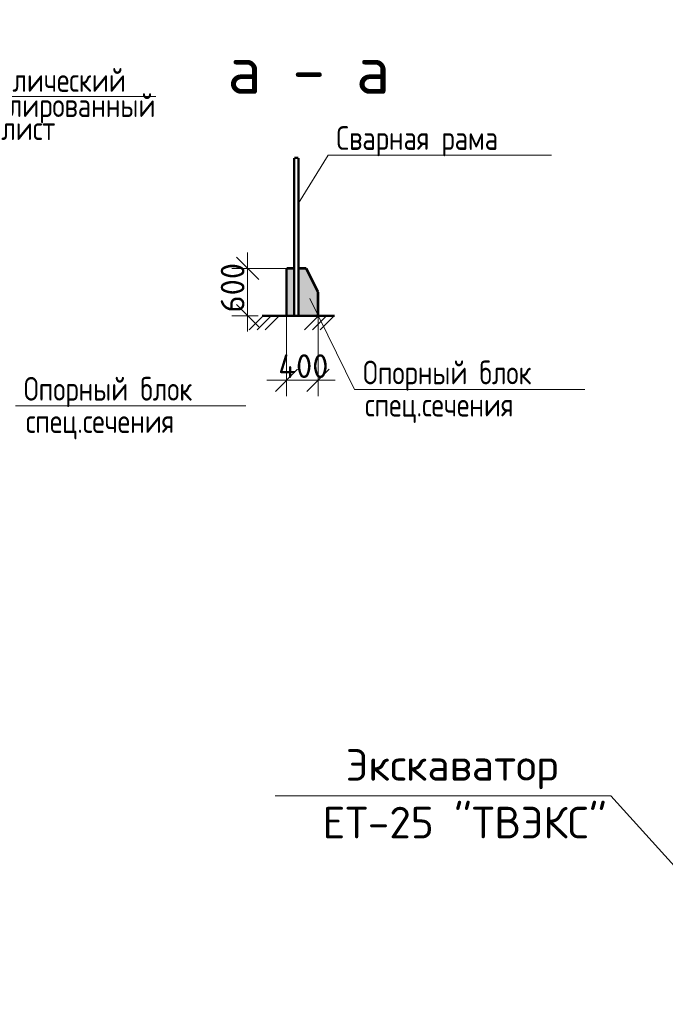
# Model space of a CAD drawing. Header units: metres. Extents: x 2193651 to 2201499, y 493187 to 494493.
# Tile 50 of 76: x 2199638 to 2199720, y 493933 to 494058. Entities that reach past the tile are written whole.
import ezdxf
from ezdxf.enums import TextEntityAlignment as Align

# ---------------------------------------------------------------- set-up
doc = ezdxf.new("R2010")
doc.units = ezdxf.units.M
doc.set_wipeout_variables(frame=1)
for name, pattern in [('1.5_1.5', [1.5, 0.75, -0.75]), ('10_2', [6, 5, -1]), ('366', [0.55, 0.05, -0.5]), ('CONTI', [0])]:
    doc.linetypes.add(name, pattern=pattern)
for name, color, linetype, lineweight in [('contur_line', 7, 'Continuous', 20), ('net_pipeline', 7, 'Continuous', 30), ('ограждение', 7, 'Continuous', 0)]:
    doc.layers.add(name, color=color, linetype=linetype, lineweight=lineweight)
for name, color, linetype in [('contur_line_building', 7, 'Continuous'), ('contur_line_fence', 7, 'Continuous'), ('contur_line_road', 7, 'Continuous'), ('grid_XY', 74, 'Continuous'), ('Labels', 7, 'Continuous'), ('net_electro', 1, 'Continuous'), ('p', 7, 'Continuous'), ('relief_point', 7, 'Continuous'), ('support', 7, 'Continuous'), ('Z_text_centerline_road_unviz', 7, 'Continuous'), ('z_text_net_electro', 7, 'Continuous'), ('Z_text_net_electro_point', 7, 'Continuous'), ('z_text_relief_point', 7, 'Continuous'), ('Z_text_x_polygon', 7, 'Continuous'), ('ограда', 250, 'Continuous')]:
    doc.layers.add(name, color=color, linetype=linetype)
doc.layers.add('x_polygon', color=7, linetype='Continuous', true_color=0xffffff)
doc.styles.add('Bm-431', font='timesi.ttf')
doc.styles.add('D-131', font='ariali.ttf')
doc.styles.add('R-131', font='arial.ttf')
doc.styles.add('стиль1', font='isocpeur.ttf', dxfattribs={"width": 0.9})

# ---------------------------------------------------------------- blocks, each defined once
blk = doc.blocks.new('475(c_1)')
h = blk.add_hatch(color=0)
edge = h.paths.add_edge_path()
edge.add_arc((0, 0), 0.25, 0, 360.00027)
at = {"color": 0}
blk.add_lwpolyline([(-0.25, -0.5), (-0.25, 0.5)], dxfattribs=at)
blk.add_circle((0, 0), 0.25, dxfattribs=at)
blk = doc.blocks.new('330')
h = blk.add_hatch(color=0)
edge = h.paths.add_edge_path()
edge.add_arc((0, 0), 0.15, 0, 360.00027)
at = {"color": 0}
blk.add_circle((0, 0), 0.15, dxfattribs=at)
blk = doc.blocks.new('12')
at = {"color": 251, "true_color": 0x5d5d5d}
for points in [[(0, 1.5), (0, -1.5)], [(-1.5, 0), (1.5, 0)]]:
    blk.add_lwpolyline(points, dxfattribs=at)
blk = doc.blocks.new('ж9итдщд')
at = {"lineweight": 25, "true_color": 0x5d5d5d}
h = blk.add_hatch(color=251, dxfattribs=at)
edge = h.paths.add_edge_path()
edge.add_arc((2196642.32, 494052.4), 0.1, 0, 360.0003)
h = blk.add_hatch(color=251, dxfattribs=at)
edge = h.paths.add_edge_path()
edge.add_arc((2196680.47, 494047.23), 0.05, 12.1765, 372.1768)
h = blk.add_hatch(color=251, dxfattribs=at)
edge = h.paths.add_edge_path()
edge.add_arc((2196681.12, 494047.37), 0.05, 12.1765, 372.1768)
at = {"layer": 'x_polygon', "true_color": 0x5d5d5d}
h = blk.add_hatch(dxfattribs=at)
h.set_pattern_fill('416', color=251, style=0, pattern_type=2)
h.set_pattern_definition([(59.0362, (2196653.8148, 494040.2122), (10.000015, 19.999992), [1.1662, -57.1433]), (300.9638, (2196653.2148, 494041.2122), (10.000015, -19.999992), [1.1662, -57.1433]), (180, (2196654.415, 494040.212), (-10, -10), [0.1, -9.9]), (180, (2196653.315, 494040.212), (-10, -10), [0.1, -9.9]), (59.0362, (2196658.8148, 494035.2122), (10.000015, 19.999992), [1.1662, -57.1433]), (300.9638, (2196658.2148, 494036.2122), (10.000015, -19.999992), [1.1662, -57.1433]), (180, (2196659.415, 494035.212), (-10, -10), [0.1, -9.9]), (180, (2196658.315, 494035.212), (-10, -10), [0.1, -9.9])])
h.paths.add_polyline_path([(2196662.65, 494042.4), (2196662.6, 494042.64), (2196680.78, 494046.57), (2196719.04, 494054.66), (2196717.75, 494056.42), (2196654.85, 494042.79), (2196654.91, 494040.88)])
h = blk.add_hatch(dxfattribs=at)
h.set_pattern_fill('416', color=251, style=0, pattern_type=2)
h.set_pattern_definition([(59.0362, (2196593.7328, 494029.7665), (10.000015, 19.99999), [1.1662, -57.1433]), (300.9638, (2196593.1328, 494030.7665), (10.000015, -19.99999), [1.1662, -57.1433]), (180, (2196594.333, 494029.767), (-10, -10), [0.1, -9.9]), (180, (2196593.233, 494029.767), (-10, -10), [0.1, -9.9]), (59.0362, (2196598.7328, 494024.7665), (10.000015, 19.99999), [1.1662, -57.1433]), (300.9638, (2196598.1328, 494025.7665), (10.000015, -19.99999), [1.1662, -57.1433]), (180, (2196599.333, 494024.767), (-10, -10), [0.1, -9.9]), (180, (2196598.233, 494024.767), (-10, -10), [0.1, -9.9])])
h.paths.add_polyline_path([(2196647.57, 494039.25), (2196647.4, 494040.71), (2196617.4, 494034.83), (2196590.93, 494029.79), (2196590.91, 494028.56), (2196617.34, 494033.02)])
at = {"color": 251, "lineweight": 25, "true_color": 0x5d5d5d}
for p, q in [((2196642.71, 494054.11), (2196642.71, 494055.21)), ((2196642.71, 494055.21), (2196643.51, 494055.21)), ((2196642.71, 494055.21), (2196642.71, 494055.21)), ((2196643.51, 494055.21), (2196643.51, 494054.11)), ((2196643.51, 494055.21), (2196643.51, 494055.21)), ((2196643.11, 494053.71), (2196643.11, 494053.71))]:
    blk.add_line(p, q, dxfattribs=at)
for points in [[(2196642.32, 494052.9), (2196642.32, 494055.4)], [(2196642.32, 494055.21), (2196643.82, 494055.21)], [(2196646.23, 494053.25), (2196645.51, 494053.58)], [(2196638.41, 494051.59), (2196642.32, 494052.4)], [(2196638.41, 494051.59), (2196638.93, 494052.19)], [(2196642.32, 494052.4), (2196641.54, 494049.5)], [(2196646.23, 494053.25), (2196642.32, 494052.4)], [(2196642.32, 494052.4), (2196644.63, 494050.49)], [(2196646.23, 494053.25), (2196645.71, 494052.64)], [(2196638.41, 494051.59), (2196639.13, 494051.24)], [(2196644.31, 494050.1), (2196644.95, 494050.87)], [(2196641.06, 494049.63), (2196642.02, 494049.37)]]:
    blk.add_lwpolyline(points, dxfattribs=at)
for centre, radius in [((2196642.32, 494052.4), 0.1), ((2196680.47, 494047.23), 0.05)]:
    blk.add_circle(centre, radius, dxfattribs=at)
for start, end in [(179.9998, 270.0001), (270.0001, 0)]:
    blk.add_arc((2196643.11, 494054.11), 0.4, start, end, dxfattribs=at)
at = {"layer": 'contur_line', "color": 251, "linetype": '366', "true_color": 0x5d5d5d, "flags": 128}
for points in [[(2196719.04, 494054.66), (2196722.04, 494055.69), (2196729.08, 494056.88)], [(2196628.14, 494050.37), (2196635.47, 494052.05), (2196639.75, 494053.04)], [(2196647.57, 494039.25), (2196654.93, 494040.48)]]:
    blk.add_lwpolyline(points, dxfattribs=at)
at = {"layer": 'contur_line_building', "color": 251, "lineweight": 30, "true_color": 0x5d5d5d}
for points in [[(2196683.5, 494033.95), (2196680.78, 494046.57), (2196662.6, 494042.64), (2196665.22, 494030.51)], [(2196710, 493997.59), (2196705.22, 494030.5), (2196734.42, 494034.74), (2196739.21, 494001.84)], [(2196652.58, 493962.45), (2196643.56, 494007.88), (2196682.32, 494015.58), (2196691.34, 493970.14)], [(2196665.67, 493913.79), (2196658.43, 493952.43), (2196692.41, 493958.8), (2196699.65, 493920.16)]]:
    blk.add_lwpolyline(points, close=True, dxfattribs=at)
at = {"layer": 'contur_line_fence', "color": 251, "true_color": 0x5d5d5d}
for p, q in [((2196639.59, 494053.82), (2196681.92, 494062.69)), ((2196639.75, 494053.04), (2196682.08, 494061.91)), ((2196719.04, 494054.66), (2196680.78, 494046.57)), ((2196719.12, 494054.27), (2196719.04, 494054.66)), ((2196639.59, 494053.82), (2196639.67, 494053.43)), ((2196639.67, 494053.43), (2196639.75, 494053.04)), ((2196719.2, 494053.88), (2196680.94, 494045.78)), ((2196719.2, 494053.88), (2196719.12, 494054.27)), ((2196680.86, 494046.17), (2196680.78, 494046.57)), ((2196680.94, 494045.78), (2196680.86, 494046.17)), ((2196654.85, 494040.87), (2196662.66, 494042.4)), ((2196662.66, 494042.4), (2196662.74, 494042.01)), ((2196654.85, 494040.87), (2196654.93, 494040.48)), ((2196655, 494040.09), (2196662.81, 494041.61)), ((2196662.74, 494042.01), (2196662.81, 494041.61)), ((2196654.93, 494040.48), (2196655, 494040.09)), ((2196617.34, 494033.02), (2196647.57, 494039.25)), ((2196617.48, 494032.23), (2196647.74, 494038.47)), ((2196647.57, 494039.25), (2196647.65, 494038.86)), ((2196647.65, 494038.86), (2196647.74, 494038.47))]:
    blk.add_line(p, q, dxfattribs=at)
at = {"layer": 'contur_line_road', "color": 251, "linetype": '1.5_1.5', "true_color": 0x5d5d5d, "flags": 128}
for points in [[(2196719.04, 494054.66), (2196717.75, 494056.42), (2196654.85, 494042.79), (2196654.93, 494040.48)], [(2196590.91, 494028.56), (2196590.93, 494029.79), (2196617.4, 494034.83), (2196647.4, 494040.71), (2196647.57, 494039.25)]]:
    blk.add_lwpolyline(points, dxfattribs=at)
at = {"layer": 'net_electro', "color": 251, "true_color": 0x5d5d5d, "flags": 128}
for points in [[(2197092.97, 494146.43), (2197013.42, 494130.12), (2196865.95, 494100.08), (2196800.31, 494085.61), (2196720.07, 494069.19), (2196642.32, 494052.4)], [(2196483.21, 494000.43), (2196558.96, 494035.07), (2196642.32, 494052.4)]]:
    blk.add_lwpolyline(points, dxfattribs=at)
at = {"layer": 'net_pipeline', "color": 251, "linetype": '10_2', "true_color": 0x5d5d5d, "flags": 128}
for points in [[(2196398.64, 493840.77), (2196444.01, 493888.63), (2196460.05, 493918.33), (2196489.63, 493992.24), (2196572.99, 494028.81), (2196696.98, 494053.08), (2196850.91, 494083.57), (2197025.38, 494119.71), (2197141.61, 494145.39), (2197159.37, 494149.36), (2197189.99, 494235.71), (2197173.27, 494318.36), (2197158.44, 494384.42)], [(2196566.26, 493994.41), (2196558.03, 494029), (2196600.14, 494043.14), (2196678.01, 494059.01)]]:
    blk.add_lwpolyline(points, dxfattribs=at)
at = {"layer": 'p', "color": 251, "linetype": 'Continuous', "true_color": 0x5d5d5d}
for points in [[(2196617.41, 494048.71), (2196676.13, 494061.21), (2196661.41, 494139.83), (2196602.21, 494127.21)], [(2196682.15, 494045.05), (2196739.53, 494058.31), (2196755.91, 493979.49), (2196734.43, 493975.15), (2196738.25, 493955.41), (2196736.29, 493955.09), (2196699.55, 493946.93), (2196695.87, 493965.97)], [(2196623.13, 494033.41), (2196662.91, 494041.91), (2196681.21, 494045.59), (2196682.03, 494045.71), (2196682.53, 494042.81), (2196695.87, 493965.97), (2196644.25, 493956.65), (2196641.03, 493954.25), (2196624.45, 494027.55), (2196623.79, 494030.45)], [(2196579.21, 493943.09), (2196641.03, 493954.25), (2196624.45, 494027.55), (2196623.13, 494033.41), (2196567.07, 494021.67), (2196567.99, 494015.75), (2196578.95, 493944.87)], [(2196656.51, 493888.81), (2196654.43, 493900.27), (2196644.57, 493954.87), (2196644.25, 493956.65), (2196695.87, 493965.97), (2196699.55, 493946.93), (2196736.29, 493955.09), (2196738.25, 493955.41), (2196742.99, 493931.09), (2196741.07, 493930.03), (2196676.09, 493893.87), (2196656.97, 493887.97)], [(2196579.21, 493943.09), (2196583.35, 493916.33), (2196594.17, 493853.57), (2196656.51, 493888.81), (2196644.57, 493954.87), (2196641.03, 493954.25)]]:
    blk.add_lwpolyline(points, close=True, dxfattribs=at)
at = {"layer": 'grid_XY', "color": 251, "true_color": 0x5d5d5d, "xscale": 2, "yscale": 2, "zscale": 2, "row_count": 14, "column_count": 13, "row_spacing": 100, "column_spacing": 100}
blk.add_blockref('12', (2196295.51, 493190.37), dxfattribs=at)
at = {"layer": 'relief_point', "color": 251, "true_color": 0x5d5d5d, "xscale": 2, "yscale": 2, "zscale": 2}
for p in [(2196717.75, 494056.42, 340.84), (2196680.78, 494046.57, 340.1), (2196654.85, 494042.79, 340.21), (2196662.6, 494042.64, 340.29), (2196647.4, 494040.71, 339.74)]:
    blk.add_blockref('330', p, dxfattribs=at)
at = {"layer": 'support', "color": 251, "true_color": 0x5d5d5d, "xscale": 2, "yscale": 2, "zscale": 2}
for p, rotation in [((2196719.04, 494054.66), 198.8923904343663), ((2196639.75, 494053.04), 13.01219757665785), ((2196654.93, 494040.48), 9.48254127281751), ((2196647.57, 494039.25), 189.4825412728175)]:
    blk.add_blockref('475(c_1)', p, dxfattribs=dict(at, rotation=rotation))
at = {"layer": 'Labels', "color": 251, "true_color": 0x5d5d5d}
for s, p in [('50:12:0080105:269', (2196719.03, 494002.62)), ('50:12:0080105:178', (2196659.5, 493999.98))]:
    blk.add_text(s, height=2, dxfattribs=at).set_placement(p, align=Align.MIDDLE_CENTER)
at = {"layer": 'Z_text_centerline_road_unviz', "color": 251, "true_color": 0x5d5d5d, "style": 'Bm-431'}
blk.add_text('  ул.Шереметьевская', height=2, rotation=10.8792, dxfattribs=at).set_placement((2196683.2, 494052.84))
at = {"layer": 'z_text_net_electro', "color": 251, "true_color": 0x5d5d5d, "style": 'Bm-431'}
blk.add_text('3каб. ', height=1.5, rotation=12.1825, dxfattribs=at).set_placement((2196647.95, 494052.31))
at = {"layer": 'Z_text_net_electro_point', "color": 251, "true_color": 0x5d5d5d, "style": 'Bm-431'}
blk.add_text('   шк. ', height=2, dxfattribs=at).set_placement((2196680.79, 494046.32))
at = {"layer": 'z_text_relief_point', "color": 251, "true_color": 0x5d5d5d, "style": 'D-131'}
for s, rotation, p in [(' 170.42', 12.2308, (2196712.02, 494056.38)), (' 170.11', 12.2308, (2196654.09, 494043.55)), (' 170.05', 12.1765, (2196681.2, 494042.8)), (' 169.87', 11.6491, (2196638.2, 494039.7)), (' 170.14', 11.0618, (2196662.9, 494040.38))]:
    blk.add_text(s, height=2, rotation=rotation, dxfattribs=at).set_placement(p)
at = {"layer": 'Z_text_x_polygon', "color": 251, "true_color": 0x5d5d5d, "style": 'R-131'}
for s, rotation, p in [('2КЖ', 12.1765, (2196670.22, 494038.89)), ('Ж', 9.6545, (2196668.56, 493989.4)), ('Ж', 9.6545, (2196677.66, 493937.38))]:
    blk.add_text(s, height=2, rotation=rotation, dxfattribs=at).set_placement(p)
at = {"layer": 'Z_text_x_polygon', "color": 251, "true_color": 0x5d5d5d, "style": 'Bm-431'}
for s, p in [('№11', (2196635.09, 494021.42)), ('№8', (2196714.12, 493971.33))]:
    blk.add_text(s, height=2, dxfattribs=at).set_placement(p)
at = {"color": 7, "lineweight": 0, "true_color": 0xffffff}
blk.add_wipeout([(2197379, 493517.1), (2197495.51, 493517.1), (2197495.51, 494487.37), (2196201.8, 494487.37), (2196201.8, 493187.37), (2197495.51, 493187.37), (2197495.51, 493517.1), (2196554.68, 493517.1), (2196554.68, 493858.25), (2197070.73, 494090.37), (2197224.87, 494090.37), (2197276.82, 493979.65), (2197379, 493803.73)], dxfattribs=at)

msp = doc.modelspace()

# ---------------------------------------------------------------- block references
at = {"color": 1, "lineweight": 100}
msp.add_blockref('ж9итдщд', (3000, 0), dxfattribs=at)

# ---------------------------------------------------------------- next in the draw order: hatches: boundary and pattern name
at = {"layer": 'ограждение', "lineweight": 18}
h = msp.add_hatch(color=253, dxfattribs=at)
h.paths.add_polyline_path([(2199673.58, 494026.22), (2199673.58, 494020.22), (2199676.06, 494020.22), (2199676.06, 494023.22), (2199674.56, 494026.22)])
h.paths.add_polyline_path([(2199673.04, 494020.22), (2199673.04, 494026.22), (2199672.06, 494026.22), (2199672.06, 494020.22)])

# ---------------------------------------------------------------- next in the draw order: linework, layer by layer
at = {"linetype": 'Continuous', "lineweight": 18}
msp.add_line((2199625.19, 494048), (2199655.51, 494048), dxfattribs=at)
at = {"color": 7, "lineweight": 18}
for p, q in [((2199677.33, 494040.57), (2199673.58, 494034.48)), ((2199705.64, 494040.57), (2199677.33, 494040.57)), ((2199680.69, 494010.87), (2199675.03, 494022.41)), ((2199680.69, 494010.87), (2199709.88, 494010.87)), ((2199637.71, 494008.8), (2199666.89, 494008.8))]:
    msp.add_line(p, q, dxfattribs=at)
at = {"lineweight": 18}
for p, q in [((2199665.71, 494027.63), (2199668.54, 494024.8)), ((2199667.12, 494018.22), (2199667.12, 494028.22)), ((2199665.71, 494021.63), (2199668.54, 494018.8)), ((2199670.65, 494010.63), (2199673.47, 494013.46)), ((2199674.65, 494010.63), (2199677.47, 494013.46)), ((2199678.23, 494012.04), (2199669.56, 494012.04))]:
    msp.add_line(p, q, dxfattribs=at)
at = {"color": 7, "linetype": 'CONTI', "lineweight": 18}
msp.add_line((2199670.64, 493959.38), (2199713.15, 493959.38), dxfattribs=at)
at = {"color": 7, "linetype": 'Continuous', "lineweight": 18}
msp.add_line((2199713.15, 493959.38), (2199808.03, 493854.69), dxfattribs=at)
at = {"lineweight": 18}
for points, const_width in [([(2199673.58, 494040.22), (2199673.04, 494040.22)], 0.274), ([(2199673.04, 494020.22), (2199673.04, 494040.22)], 0.274), ([(2199673.58, 494020.22), (2199673.58, 494040.22)], 0.274), ([(2199678.18, 494020.22), (2199668.96, 494020.22)], 0.3)]:
    msp.add_lwpolyline(points, dxfattribs=dict(at, const_width=const_width))
at = {"color": 7, "lineweight": 18, "const_width": 0.335}
for points in [[(2199672.06, 494026.22), (2199672.06, 494020.22)], [(2199673.04, 494026.22), (2199672.06, 494026.22)], [(2199674.56, 494026.22), (2199673.58, 494026.22)], [(2199674.56, 494026.22), (2199676.06, 494023.22)], [(2199676.06, 494023.22), (2199676.06, 494020.22)]]:
    msp.add_lwpolyline(points, dxfattribs=at)
at = {"color": 7, "linetype": 'Continuous', "lineweight": 0}
for points in [[(2199669.11, 494020.22), (2199667.34, 494018.45)], [(2199670.11, 494020.22), (2199668.34, 494018.45)], [(2199671.11, 494020.22), (2199669.34, 494018.45)], [(2199676.11, 494020.22), (2199674.34, 494018.45)], [(2199677.11, 494020.22), (2199675.34, 494018.45)], [(2199678.11, 494020.22), (2199676.34, 494018.45)]]:
    msp.add_lwpolyline(points, dxfattribs=at)
at = {"layer": 'ограда', "color": 7, "lineweight": 18}
for p, q in [((2199665.12, 494026.22), (2199672.06, 494026.22)), ((2199665.12, 494020.22), (2199668.49, 494020.22)), ((2199672.06, 494010.04), (2199672.06, 494020.22)), ((2199676.06, 494010.04), (2199676.06, 494020.22))]:
    msp.add_line(p, q, dxfattribs=at)

# ---------------------------------------------------------------- next in the draw order: texts
at = {"color": 7, "lineweight": 18, "style": 'стиль1'}
for s, height, p in [('а - а', 6.125, (2199664.58, 494048.33)), ('Экскаватор ', 4, (2199679.57, 493961.32)), (' ЕТ-25 "ТВЭКС" ', 4, (2199674.05, 493954.01))]:
    msp.add_text(s, height=height, dxfattribs=at).set_placement(p)
at = {"color": 7, "lineweight": 18, "style": 'стиль1', "width": 0.8}
for s, p in [('Металлический  ', (2199628.2, 494048.58)), (' профилированный  ', (2199625.87, 494045.39)), ('лист', (2199635.92, 494042.48)), ('Сварная рама', (2199678.38, 494041.23)), ('Опорный блок', (2199681.75, 494011.53)), ('Опорный блок', (2199638.77, 494009.46)), ('спец.сечения', (2199682.01, 494007.45)), ('спец.сечения', (2199639.02, 494005.37))]:
    msp.add_text(s, height=3, dxfattribs=at).set_placement(p)
at = {"lineweight": 18, "style": 'стиль1'}
msp.add_text('600', height=3, rotation=90, dxfattribs=at).set_placement((2199666.73, 494020.62))
msp.add_text('400', height=3, dxfattribs=at).set_placement((2199671.01, 494012.33))

doc.saveas('drawing.dxf')
